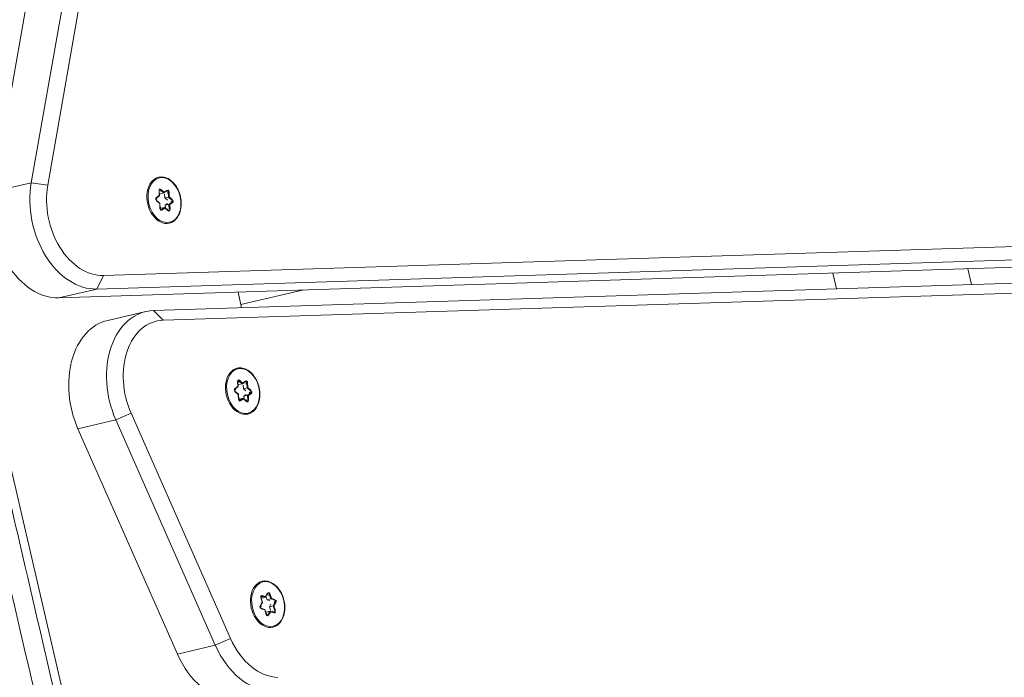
# Model space of a CAD drawing. Extents: x 5477758 to 5478338, y 5918274 to 5918502.
# Tile 95 of 121: x 5477951.976 to 5477952.226, y 5918462.066 to 5918462.233. Entities that reach past the tile are written whole.
import ezdxf

# ---------------------------------------------------------------- set-up
doc = ezdxf.new("R2010")
doc.units = 0
doc.layers.get('0').update_dxf_attribs({"color": 8, "linetype": 'CONTINUOUS', "lineweight": 13})
doc.layers.add('0_PROJEKTOWANE ZABAWKI', color=8, linetype='CONTINUOUS', lineweight=0)

# ---------------------------------------------------------------- blocks, each defined once
blk = doc.blocks.new('zw$CEC1')
for p, q in [((1177.508, -593.766), (1164.587, -658.772)), ((1164.884, -658.59), (1177.805, -593.583)), ((1176.35, -594.803), (1163.43, -659.81)), ((1163.727, -660.052), (1176.648, -595.045)), ((1176.648, -596.035), (1163.727, -661.042)), ((1168.649, -638.335), (1168.24, -638.335)), ((1167.57, -641.705), (1167.98, -641.705)), ((1164.943, -656.569), (1164.943, -654.926)), ((1164.616, -656.569), (1165.025, -656.569)), ((1166.9, -656.978), (1166.812, -657.042)), ((1166.823, -657.06), (1166.917, -656.991)), ((1166.865, -656.891), (1166.9, -656.978)), ((1166.917, -656.988), (1166.879, -656.896)), ((1166.916, -656.873), (1167.048, -656.896)), ((1166.916, -656.876), (1166.916, -656.873)), ((1166.917, -656.991), (1166.917, -657.087)), ((1167.043, -656.873), (1166.919, -656.852)), ((1166.954, -656.975), (1167.048, -656.991)), ((1167.131, -656.809), (1167.043, -656.873)), ((1167.048, -656.896), (1167.142, -656.827)), ((1167.048, -656.896), (1167.048, -656.991)), ((1167.048, -656.991), (1167.114, -656.942)), ((1167.142, -656.827), (1167.142, -656.83)), ((1167.192, -656.836), (1167.23, -656.928)), ((1167.192, -656.839), (1167.192, -656.836)), ((1167.203, -656.958), (1167.23, -657.023)), ((1167.242, -656.908), (1167.207, -656.822)), ((1167.23, -656.928), (1167.361, -656.951)), ((1167.23, -656.928), (1167.23, -657.023)), ((1167.365, -656.93), (1167.242, -656.908)), ((1167.377, -656.982), (1167.284, -657.05)), ((1167.298, -657.048), (1167.386, -656.983)), ((1167.361, -656.951), (1167.361, -656.955)), ((1166.823, -657.064), (1166.823, -657.06)), ((1166.834, -657.095), (1166.957, -657.117)), ((1166.965, -657.114), (1166.836, -657.091)), ((1166.897, -657.102), (1166.917, -657.087)), ((1166.957, -657.117), (1166.992, -657.203)), ((1167.006, -657.208), (1166.968, -657.116)), ((1167.152, -657.147), (1167.059, -657.215)), ((1167.067, -657.217), (1167.156, -657.152)), ((1167.282, -657.17), (1167.152, -657.147)), ((1167.156, -657.152), (1167.279, -657.174)), ((1167.23, -657.023), (1167.303, -657.036)), ((1167.281, -657.055), (1167.319, -657.148)), ((1167.281, -657.055), (1167.281, -657.148)), ((1167.333, -657.134), (1167.298, -657.048)), ((1167.319, -657.148), (1167.319, -657.151)), ((1172.457, -657.423), (1172.407, -657.506)), ((1172.418, -657.526), (1172.47, -657.438)), ((1172.47, -657.438), (1172.47, -657.441)), ((1172.522, -657.433), (1172.604, -657.509)), ((1172.522, -657.437), (1172.522, -657.433)), ((1172.611, -657.487), (1172.534, -657.416)), ((1172.737, -657.476), (1172.611, -657.487)), ((1161.676, -657.74), (1161.711, -657.827)), ((1161.728, -657.837), (1161.69, -657.745)), ((1161.727, -657.722), (1161.858, -657.745)), ((1161.727, -657.725), (1161.727, -657.722)), ((1161.854, -657.723), (1161.73, -657.701)), ((1161.942, -657.658), (1161.854, -657.723)), ((1161.858, -657.745), (1161.953, -657.676)), ((1161.858, -657.745), (1161.858, -657.84)), ((1161.953, -657.676), (1161.953, -657.679)), ((1162.003, -657.685), (1162.041, -657.777)), ((1162.003, -657.688), (1162.003, -657.685)), ((1162.053, -657.758), (1162.018, -657.671)), ((1172.251, -657.568), (1172.328, -657.639)), ((1172.343, -657.643), (1172.262, -657.567)), ((1172.328, -657.639), (1172.279, -657.722)), ((1172.407, -657.506), (1172.281, -657.517)), ((1172.283, -657.538), (1172.418, -657.526)), ((1172.283, -657.542), (1172.283, -657.538)), ((1172.293, -657.737), (1172.345, -657.648)), ((1172.293, -657.74), (1172.293, -657.737)), ((1172.328, -657.63), (1172.418, -657.622)), ((1172.342, -657.75), (1172.345, -657.744)), ((1172.345, -657.648), (1172.345, -657.744)), ((1172.418, -657.526), (1172.418, -657.622)), ((1172.418, -657.622), (1172.455, -657.559)), ((1172.546, -657.551), (1172.604, -657.605)), ((1172.646, -657.734), (1172.593, -657.822)), ((1172.604, -657.509), (1172.739, -657.497)), ((1172.604, -657.509), (1172.604, -657.605)), ((1172.604, -657.605), (1172.7, -657.596)), ((1172.606, -657.819), (1172.656, -657.737)), ((1172.78, -657.721), (1172.648, -657.733)), ((1172.656, -657.737), (1172.782, -657.725)), ((1172.718, -657.615), (1172.8, -657.691)), ((1172.718, -657.615), (1172.718, -657.71)), ((1172.718, -657.71), (1172.733, -657.725)), ((1172.771, -657.523), (1172.719, -657.611)), ((1172.735, -657.603), (1172.784, -657.52)), ((1172.812, -657.674), (1172.735, -657.603)), ((1172.739, -657.497), (1172.739, -657.501)), ((1172.8, -657.691), (1172.8, -657.695)), ((1161.711, -657.827), (1161.623, -657.891)), ((1161.634, -657.909), (1161.728, -657.84)), ((1161.634, -657.913), (1161.634, -657.909)), ((1161.645, -657.944), (1161.768, -657.966)), ((1161.776, -657.963), (1161.647, -657.94)), ((1161.708, -657.951), (1161.728, -657.936)), ((1161.728, -657.84), (1161.728, -657.936)), ((1161.765, -657.824), (1161.858, -657.84)), ((1161.768, -657.966), (1161.803, -658.052)), ((1161.817, -658.057), (1161.779, -657.965)), ((1161.858, -657.84), (1161.925, -657.791)), ((1161.963, -657.996), (1161.87, -658.064)), ((1162.093, -658.019), (1161.963, -657.996)), ((1162.014, -657.807), (1162.041, -657.873)), ((1162.041, -657.777), (1162.172, -657.8)), ((1162.041, -657.777), (1162.041, -657.873)), ((1162.041, -657.873), (1162.114, -657.885)), ((1162.176, -657.779), (1162.053, -657.758)), ((1162.092, -657.905), (1162.13, -657.997)), ((1162.092, -657.905), (1162.092, -657.997)), ((1162.188, -657.831), (1162.095, -657.899)), ((1162.109, -657.897), (1162.197, -657.832)), ((1162.144, -657.983), (1162.109, -657.897)), ((1162.13, -657.997), (1162.13, -658)), ((1162.172, -657.8), (1162.172, -657.804)), ((1172.457, -657.75), (1172.325, -657.762)), ((1172.326, -657.766), (1172.452, -657.755)), ((1172.452, -657.755), (1172.529, -657.826)), ((1172.539, -657.826), (1172.458, -657.75)), ((1161.878, -658.066), (1161.967, -658.001)), ((1161.967, -658.001), (1162.09, -658.023)), ((1160.871, -660.673), (1155.401, -658.349)), ((1155.247, -658.743), (1160.716, -661.067)), ((1164.587, -658.772), (1164.884, -658.59)), ((1164.568, -658.969), (1164.568, -659.959)), ((1173.172, -658.75), (1167.008, -659.918)), ((1173.172, -658.75), (1173.249, -659.167)), ((1167.085, -660.335), (1173.249, -659.167)), ((1173.249, -659.167), (1173.249, -660.157)), ((1160.716, -662.057), (1155.247, -659.733)), ((1163.43, -659.81), (1163.727, -660.052)), ((1167.008, -659.918), (1167.085, -660.335)), ((1163.727, -661.042), (1163.727, -660.052)), ((1173.249, -660.157), (1167.085, -661.325)), ((1167.085, -661.325), (1167.085, -660.335)), ((1160.871, -660.673), (1160.716, -661.067)), ((1160.716, -661.067), (1160.716, -662.057)), ((1179.728, -663.216), (1065.128, -663.216))]:
    blk.add_line(p, q)
for centre in [(1167.099, -657.013), (1172.532, -657.621), (1161.91, -657.862)]:
    blk.add_ellipse(centre, major_axis=(0.58, 0), ratio=0.707107)
for centre, major_axis, ratio, start_param, end_param in [((1166.909, -656.883), (-0.045, 0), 0.707107, 4.467995, 6.56239), ((1166.865, -656.902), (0.0139, 0.0056), 0.679724, 0, 1.301881), ((1166.909, -656.893), (-0.03, 0), 0.707107, 4.467995, 6.283185), ((1167.099, -657.027), (0.25, 0), 0.707107, 2.189614, 2.547433), ((1166.9, -656.988), (0.0166, -0.0047), 0.601017, 0.16912, 1.739916), ((1166.919, -656.862), (0.0026, 0.0148), 0.171098, 0.800479, 2.371275), ((1167.043, -656.884), (0.0037, -0.0158), 0.19164, 0.688736, 2.259533), ((1167.099, -657.027), (0.25, 0), 0.707107, 1.142416, 1.510388), ((1167.163, -656.831), (0.045, 0), 0.707107, 0.279204, 2.3736), ((1167.131, -656.819), (-0.0089, 0.0121), 0.508626, 3.748748, 5.319544), ((1167.163, -656.842), (0.03, 0), 0.707107, 0.279204, 2.3736), ((1167.207, -656.833), (-0.0139, -0.0056), 0.679724, 4.443473, 6.01427), ((1167.242, -656.919), (-0.0104, -0.0129), 0.462667, 4.192773, 5.763569), ((1167.099, -657.027), (0.25, 0), 0.707107, 0.130169, 0.46319), ((1167.365, -656.941), (0.0026, 0.0148), 0.171098, 0.800479, 2.371275), ((1167.354, -656.972), (0.03, 0), 0.707107, 0, 1.326402), ((1167.354, -656.961), (0.045, 0), 0.707107, 5.515192, 7.609587), ((1167.386, -656.994), (-0.0089, 0.0121), 0.508626, 5.319544, 6.283185), ((1167.099, -657.027), (-0.6, 0), 0.707107, 0, 3.141593), ((1166.844, -657.064), (-0.045, 0), 0.707107, 5.515192, 7.609587), ((1166.812, -657.053), (-0.0089, 0.0121), 0.508626, 3.748748, 5.319544), ((1166.844, -657.075), (-0.03, 0), 0.707107, 5.515192, 6.283185), ((1166.834, -657.106), (0.0026, 0.0148), 0.171098, 0, 0.800479), ((1167.099, -657.027), (-0.25, 0), 0.707107, 0.095219, 0.407877), ((1166.957, -657.128), (-0.0104, -0.0129), 0.462667, 2.890892, 4.192773), ((1166.992, -657.214), (0.0139, 0.0056), 0.679724, 0, 1.301881), ((1167.035, -657.195), (-0.045, 0), 0.707107, 0.279204, 2.3736), ((1167.099, -657.027), (-0.25, 0), 0.707107, 1.152569, 1.475438), ((1167.067, -657.227), (-0.0089, 0.0121), 0.508626, 5.319544, 6.283185), ((1167.156, -657.163), (0.0037, -0.0158), 0.19164, 2.259533, 3.223174), ((1167.099, -657.027), (-0.25, 0), 0.707107, 2.244927, 2.557585), ((1167.29, -657.143), (0.045, 0), 0.707107, 4.467995, 6.56239), ((1167.279, -657.184), (0.0026, 0.0148), 0.171098, 0, 0.800479), ((1167.298, -657.058), (-0.0166, 0.0047), 0.601017, 4.881509, 6.452305), ((1167.333, -657.145), (-0.0139, -0.0056), 0.679724, 4.443473, 6.01427), ((1167.29, -657.154), (0.03, 0), 0.707107, 0, 0.279204), ((1172.532, -657.635), (0.25, 0), 0.707107, 1.513051, 1.881023), ((1172.498, -657.435), (-0.045, 0), 0.707107, 3.791432, 5.885827), ((1172.457, -657.434), (0.0129, -0.0077), 0.652014, 0.369235, 1.940032), ((1172.498, -657.446), (0.03, 0), 0.707107, 0.649839, 2.744234), ((1172.534, -657.427), (0.0102, 0.011), 0.562985, 1.026666, 2.597462), ((1172.611, -657.498), (-0.0053, -0.0154), 0.267309, 4.049622, 5.620418), ((1172.742, -657.508), (0.045, 0), 0.707107, 5.885827, 7.980222), ((1172.737, -657.487), (-0.0013, 0.0149), 0.089029, 3.922996, 5.493792), ((1161.72, -657.732), (-0.045, 0), 0.707107, 4.467995, 6.56239), ((1161.676, -657.751), (0.0139, 0.0056), 0.679724, 0, 1.301881), ((1161.72, -657.742), (-0.03, 0), 0.707107, 4.467995, 6.283185), ((1161.91, -657.876), (0.25, 0), 0.707107, 2.189614, 2.547433), ((1161.73, -657.711), (0.0026, 0.0148), 0.171098, 0.800479, 2.371275), ((1161.854, -657.733), (0.0037, -0.0158), 0.19164, 0.688736, 2.259533), ((1161.91, -657.876), (0.25, 0), 0.707107, 1.142416, 1.510388), ((1161.974, -657.68), (0.045, 0), 0.707107, 0.279204, 2.3736), ((1161.942, -657.669), (-0.0089, 0.0121), 0.508626, 3.748748, 5.319544), ((1161.974, -657.691), (0.03, 0), 0.707107, 0.279204, 2.3736), ((1162.018, -657.682), (-0.0139, -0.0056), 0.679724, 4.443473, 6.01427), ((1172.532, -657.635), (-0.6, 0), 0.707107, 0, 3.141593), ((1172.287, -657.549), (-0.045, 0), 0.707107, 4.83863, 6.933025), ((1172.251, -657.578), (0.0102, 0.011), 0.562985, 0, 1.026666), ((1172.287, -657.559), (-0.03, 0), 0.707107, 4.83863, 6.283185), ((1172.321, -657.734), (-0.045, 0), 0.707107, 5.885827, 7.980222), ((1172.279, -657.733), (0.0129, -0.0077), 0.652014, 0.369235, 1.940032), ((1172.281, -657.528), (-0.0013, 0.0149), 0.089029, 3.922996, 5.493792), ((1172.532, -657.635), (-0.25, 0), 0.707107, 5.701841, 6.040914), ((1172.321, -657.745), (-0.03, 0), 0.707107, 5.885827, 6.283185), ((1172.532, -657.635), (-0.25, 0), 0.707107, 0.465854, 0.776815), ((1172.328, -657.65), (0.0171, 0.0025), 0.609417, 6.195738, 7.766534), ((1172.407, -657.516), (0.0088, -0.014), 0.408683, 0.575319, 2.146116), ((1172.656, -657.747), (0.0088, -0.014), 0.408683, 2.146116, 3.347677), ((1172.532, -657.635), (0.25, 0), 0.707107, 0.481638, 0.833825), ((1172.735, -657.613), (-0.0171, -0.0025), 0.609417, 4.624941, 6.195738), ((1172.742, -657.518), (0.03, 0), 0.707107, 0, 1.697037), ((1172.532, -657.635), (0.25, 0), 0.707107, 5.758852, 6.069813), ((1172.784, -657.531), (-0.0129, 0.0077), 0.652014, 5.081624, 6.283185), ((1172.782, -657.736), (-0.0013, 0.0149), 0.089029, 5.493792, 6.283185), ((1172.776, -657.694), (0.045, 0), 0.707107, 4.83863, 6.933025), ((1172.812, -657.685), (0.0102, 0.011), 0.562985, 1.026666, 2.597462), ((1172.776, -657.704), (0.03, 0), 0.707107, 0, 0.649839), ((1161.91, -657.876), (-0.6, 0), 0.707107, 0, 3.141593), ((1161.655, -657.914), (-0.045, 0), 0.707107, 5.515192, 7.609587), ((1161.623, -657.902), (-0.0089, 0.0121), 0.508626, 3.748748, 5.319544), ((1161.655, -657.924), (-0.03, 0), 0.707107, 5.515192, 6.283185), ((1161.645, -657.955), (0.0026, 0.0148), 0.171098, 0, 0.800479), ((1161.91, -657.876), (-0.25, 0), 0.707107, 0.095219, 0.407877), ((1161.711, -657.837), (0.0166, -0.0047), 0.601017, 0.16912, 1.739916), ((1161.768, -657.977), (-0.0104, -0.0129), 0.462667, 2.890892, 4.192773), ((1161.967, -658.012), (0.0037, -0.0158), 0.19164, 2.259533, 3.223174), ((1162.053, -657.768), (-0.0104, -0.0129), 0.462667, 4.192773, 5.763569), ((1161.91, -657.876), (-0.25, 0), 0.707107, 2.244927, 2.557585), ((1162.101, -657.992), (0.045, 0), 0.707107, 4.467995, 6.56239), ((1162.109, -657.908), (-0.0166, 0.0047), 0.601017, 4.881509, 6.452305), ((1162.144, -657.994), (-0.0139, -0.0056), 0.679724, 4.443473, 6.01427), ((1162.101, -658.003), (0.03, 0), 0.707107, 0, 0.279204), ((1161.91, -657.876), (0.25, 0), 0.707107, 0.130169, 0.46319), ((1162.176, -657.79), (0.0026, 0.0148), 0.171098, 0.800479, 2.371275), ((1162.165, -657.821), (0.03, 0), 0.707107, 0, 1.326402), ((1162.165, -657.81), (0.045, 0), 0.707107, 5.515192, 7.609587), ((1162.197, -657.843), (-0.0089, 0.0121), 0.508626, 5.319544, 6.283185), ((1172.326, -657.777), (-0.0013, 0.0149), 0.089029, 5.493792, 6.283185), ((1172.452, -657.765), (-0.0053, -0.0154), 0.267309, 3.022956, 4.049622), ((1172.532, -657.635), (-0.25, 0), 0.707107, 1.54195, 1.865238), ((1172.565, -657.807), (0.045, 0), 0.707107, 3.791432, 5.885827), ((1172.529, -657.837), (0.0102, 0.011), 0.562985, 0, 1.026666), ((1172.606, -657.83), (-0.0129, 0.0077), 0.652014, 5.081624, 6.283185), ((1172.732, -657.589), (1.7, 0), 0.707107, 4.974188, 6.108652), ((1161.803, -658.063), (0.0139, 0.0056), 0.679724, 0, 1.301881), ((1161.846, -658.044), (-0.045, 0), 0.707107, 0.279204, 2.3736), ((1161.91, -657.876), (-0.25, 0), 0.707107, 1.152569, 1.475438), ((1161.878, -658.076), (-0.0089, 0.0121), 0.508626, 5.319544, 6.283185), ((1162.09, -658.034), (0.0026, 0.0148), 0.171098, 0, 0.800479), ((1172.732, -657.801), (2, 0), 0.707107, 4.974188, 6.108652), ((1166.568, -658.757), (-1.7, 0), 0.707107, 6.143559, 8.115781), ((1166.568, -658.969), (-2, 0), 0.707107, 6.143559, 8.115781), ((1172.732, -658.791), (2, 0), 0.707107, 4.974188, 6.108652), ((1161.747, -659.643), (1.7, 0), 0.707107, 4.171337, 6.143559), ((1166.568, -659.959), (-2, 0), 0.707107, 0, 1.832596), ((1161.747, -659.855), (2, 0), 0.707107, 4.171337, 6.143559), ((1161.747, -660.845), (2, 0), 0.707107, 4.171337, 6.143559)]:
    blk.add_ellipse(centre, major_axis=major_axis, ratio=ratio, start_param=start_param, end_param=end_param)
for points, knots in [([(1166.499, -657.027), (1166.499, -656.982), (1166.509, -656.936), (1166.548, -656.85), (1166.578, -656.809), (1166.653, -656.736), (1166.699, -656.703), (1166.803, -656.65), (1166.861, -656.629), (1166.984, -656.602), (1167.048, -656.596), (1167.177, -656.598), (1167.24, -656.606), (1167.361, -656.637), (1167.418, -656.66), (1167.52, -656.716), (1167.564, -656.751), (1167.635, -656.828), (1167.662, -656.871), (1167.692, -656.952), (1167.699, -656.989), (1167.699, -657.027)], [6.038791, 6.038791, 6.038791, 6.038791, 6.34864, 6.34864, 6.66324, 6.66324, 6.984393, 6.984393, 7.307998, 7.307998, 7.63188, 7.63188, 7.955712, 7.955712, 8.279598, 8.279598, 8.603057, 8.603057, 8.923488, 8.923488, 9.180384, 9.180384, 9.180384, 9.180384]), ([(1166.879, -656.893), (1166.879, -656.893), (1166.879, -656.894), (1166.879, -656.894), (1166.879, -656.894), (1166.879, -656.895), (1166.879, -656.895), (1166.879, -656.895), (1166.879, -656.895), (1166.879, -656.896), (1166.879, -656.896), (1166.879, -656.896)], [0.2443943, 0.2443943, 0.2443943, 0.2443943, 0.3002352, 0.3002352, 0.3560761, 0.3560761, 0.411917, 0.411917, 0.4677579, 0.4677579, 0.5235988, 0.5235988, 0.5235988, 0.5235988]), ([(1167.377, -656.982), (1167.378, -656.981), (1167.379, -656.98), (1167.381, -656.979), (1167.381, -656.978), (1167.382, -656.977), (1167.383, -656.976), (1167.383, -656.975), (1167.384, -656.974), (1167.384, -656.973), (1167.384, -656.972), (1167.384, -656.972)], [2.6179939, 2.6179939, 2.6179939, 2.6179939, 2.7715925, 2.7715925, 2.9251911, 2.9251911, 3.0787897, 3.0787897, 3.2323883, 3.2323883, 3.385987, 3.385987, 3.385987, 3.385987]), ([(1166.814, -657.075), (1166.814, -657.076), (1166.815, -657.077), (1166.815, -657.079), (1166.816, -657.08), (1166.818, -657.083), (1166.82, -657.084), (1166.823, -657.087), (1166.826, -657.088), (1166.831, -657.09), (1166.833, -657.091), (1166.836, -657.091)], [0.244394, 0.244394, 0.244394, 0.244394, 0.509675, 0.509675, 0.774955, 0.774955, 1.040236, 1.040236, 1.305516, 1.305516, 1.570796, 1.570796, 1.570796, 1.570796]), ([(1167.006, -657.208), (1167.006, -657.21), (1167.008, -657.212), (1167.012, -657.215), (1167.014, -657.217), (1167.018, -657.219), (1167.021, -657.22), (1167.027, -657.221), (1167.03, -657.222), (1167.036, -657.222), (1167.039, -657.222), (1167.045, -657.221), (1167.048, -657.22), (1167.053, -657.218), (1167.056, -657.217), (1167.058, -657.216), (1167.058, -657.215), (1167.059, -657.215)], [0.523599, 0.523599, 0.523599, 0.523599, 0.927172, 0.927172, 1.204378, 1.204378, 1.47422, 1.47422, 1.746688, 1.746688, 2.021391, 2.021391, 2.295276, 2.295276, 2.566083, 2.566083, 2.617994, 2.617994, 2.617994, 2.617994]), ([(1167.282, -657.17), (1167.285, -657.17), (1167.288, -657.17), (1167.294, -657.17), (1167.297, -657.17), (1167.303, -657.169), (1167.306, -657.168), (1167.31, -657.165), (1167.313, -657.164), (1167.316, -657.162), (1167.317, -657.16), (1167.319, -657.157), (1167.319, -657.156), (1167.32, -657.154), (1167.32, -657.154), (1167.32, -657.154)], [1.570796, 1.570796, 1.570796, 1.570796, 1.844329, 1.844329, 2.119118, 2.119118, 2.392017, 2.392017, 2.661992, 2.661992, 2.936562, 2.936562, 3.253095, 3.253095, 3.385987, 3.385987, 3.385987, 3.385987]), ([(1171.932, -657.635), (1171.932, -657.59), (1171.942, -657.545), (1171.981, -657.459), (1172.01, -657.418), (1172.085, -657.344), (1172.131, -657.311), (1172.235, -657.258), (1172.294, -657.238), (1172.416, -657.211), (1172.481, -657.204), (1172.609, -657.206), (1172.673, -657.215), (1172.794, -657.246), (1172.851, -657.268), (1172.952, -657.325), (1172.996, -657.359), (1173.068, -657.436), (1173.094, -657.479), (1173.125, -657.56), (1173.132, -657.598), (1173.132, -657.635)], [2.220636, 2.220636, 2.220636, 2.220636, 2.530485, 2.530485, 2.845085, 2.845085, 3.166237, 3.166237, 3.489843, 3.489843, 3.813725, 3.813725, 4.137556, 4.137556, 4.461443, 4.461443, 4.784902, 4.784902, 5.105333, 5.105333, 5.362228, 5.362228, 5.362228, 5.362228]), ([(1161.31, -657.876), (1161.31, -657.831), (1161.32, -657.785), (1161.359, -657.699), (1161.388, -657.658), (1161.464, -657.585), (1161.51, -657.552), (1161.614, -657.499), (1161.672, -657.478), (1161.795, -657.451), (1161.859, -657.445), (1161.988, -657.447), (1162.051, -657.455), (1162.172, -657.486), (1162.229, -657.509), (1162.331, -657.565), (1162.375, -657.6), (1162.446, -657.677), (1162.473, -657.72), (1162.503, -657.801), (1162.51, -657.838), (1162.51, -657.876)], [6.038791, 6.038791, 6.038791, 6.038791, 6.34864, 6.34864, 6.66324, 6.66324, 6.984393, 6.984393, 7.307998, 7.307998, 7.63188, 7.63188, 7.955712, 7.955712, 8.279598, 8.279598, 8.603057, 8.603057, 8.923488, 8.923488, 9.180384, 9.180384, 9.180384, 9.180384]), ([(1161.69, -657.742), (1161.69, -657.743), (1161.69, -657.743), (1161.69, -657.743), (1161.69, -657.743), (1161.69, -657.744), (1161.69, -657.744), (1161.69, -657.744), (1161.69, -657.745), (1161.69, -657.745), (1161.69, -657.745), (1161.69, -657.745)], [0.2443943, 0.2443943, 0.2443943, 0.2443943, 0.3002352, 0.3002352, 0.3560761, 0.3560761, 0.411917, 0.411917, 0.4677579, 0.4677579, 0.5235988, 0.5235988, 0.5235988, 0.5235988]), ([(1172.257, -657.559), (1172.257, -657.56), (1172.257, -657.56), (1172.257, -657.561), (1172.258, -657.562), (1172.258, -657.563), (1172.258, -657.563), (1172.259, -657.564), (1172.259, -657.565), (1172.26, -657.566), (1172.261, -657.567), (1172.262, -657.567)], [4.0625496, 4.0625496, 4.0625496, 4.0625496, 4.1925175, 4.1925175, 4.3224854, 4.3224854, 4.4524532, 4.4524532, 4.5824211, 4.5824211, 4.712389, 4.712389, 4.712389, 4.712389]), ([(1172.291, -657.745), (1172.291, -657.746), (1172.291, -657.748), (1172.292, -657.75), (1172.293, -657.752), (1172.297, -657.755), (1172.299, -657.757), (1172.304, -657.759), (1172.306, -657.76), (1172.312, -657.761), (1172.315, -657.762), (1172.32, -657.762), (1172.323, -657.762), (1172.325, -657.762)], [4.06255, 4.06255, 4.06255, 4.06255, 4.401957, 4.401957, 4.741364, 4.741364, 5.018868, 5.018868, 5.288703, 5.288703, 5.561127, 5.561127, 5.759587, 5.759587, 5.759587, 5.759587]), ([(1172.771, -657.523), (1172.771, -657.523), (1172.771, -657.522), (1172.772, -657.522), (1172.772, -657.521), (1172.772, -657.521), (1172.772, -657.52), (1172.772, -657.52), (1172.772, -657.519), (1172.772, -657.519), (1172.772, -657.519), (1172.772, -657.518)], [0.5235988, 0.5235988, 0.5235988, 0.5235988, 0.6030704, 0.6030704, 0.6825421, 0.6825421, 0.7620137, 0.7620137, 0.8414853, 0.8414853, 0.920957, 0.920957, 0.920957, 0.920957]), ([(1172.78, -657.721), (1172.783, -657.721), (1172.786, -657.72), (1172.792, -657.718), (1172.794, -657.717), (1172.799, -657.715), (1172.8, -657.714), (1172.803, -657.711), (1172.804, -657.709), (1172.805, -657.707), (1172.806, -657.706), (1172.806, -657.705), (1172.806, -657.704), (1172.806, -657.704)], [5.759587, 5.759587, 5.759587, 5.759587, 6.03404, 6.03404, 6.305781, 6.305781, 6.575727, 6.575727, 6.857813, 6.857813, 7.146724, 7.146724, 7.204142, 7.204142, 7.204142, 7.204142]), ([(1161.625, -657.924), (1161.625, -657.925), (1161.626, -657.926), (1161.626, -657.928), (1161.627, -657.929), (1161.629, -657.932), (1161.631, -657.933), (1161.634, -657.936), (1161.637, -657.937), (1161.641, -657.939), (1161.644, -657.94), (1161.647, -657.94)], [0.244394, 0.244394, 0.244394, 0.244394, 0.509675, 0.509675, 0.774955, 0.774955, 1.040236, 1.040236, 1.305516, 1.305516, 1.570796, 1.570796, 1.570796, 1.570796]), ([(1162.188, -657.831), (1162.189, -657.83), (1162.19, -657.829), (1162.192, -657.828), (1162.192, -657.827), (1162.193, -657.826), (1162.194, -657.825), (1162.194, -657.824), (1162.195, -657.823), (1162.195, -657.822), (1162.195, -657.821), (1162.195, -657.821)], [2.6179939, 2.6179939, 2.6179939, 2.6179939, 2.7715925, 2.7715925, 2.9251911, 2.9251911, 3.0787897, 3.0787897, 3.2323883, 3.2323883, 3.385987, 3.385987, 3.385987, 3.385987]), ([(1172.539, -657.826), (1172.541, -657.827), (1172.543, -657.829), (1172.547, -657.831), (1172.55, -657.832), (1172.555, -657.834), (1172.558, -657.834), (1172.565, -657.835), (1172.568, -657.834), (1172.574, -657.834), (1172.577, -657.833), (1172.582, -657.831), (1172.585, -657.83), (1172.589, -657.828), (1172.59, -657.826), (1172.592, -657.824), (1172.593, -657.823), (1172.593, -657.822)], [4.712389, 4.712389, 4.712389, 4.712389, 4.992337, 4.992337, 5.262166, 5.262166, 5.534269, 5.534269, 5.808857, 5.808857, 6.082989, 6.082989, 6.354142, 6.354142, 6.624592, 6.624592, 6.806784, 6.806784, 6.806784, 6.806784]), ([(1161.817, -658.057), (1161.817, -658.059), (1161.819, -658.061), (1161.823, -658.064), (1161.825, -658.066), (1161.829, -658.068), (1161.832, -658.069), (1161.838, -658.07), (1161.841, -658.071), (1161.847, -658.071), (1161.85, -658.071), (1161.856, -658.07), (1161.859, -658.069), (1161.864, -658.067), (1161.867, -658.066), (1161.869, -658.065), (1161.869, -658.065), (1161.87, -658.064)], [0.523599, 0.523599, 0.523599, 0.523599, 0.927172, 0.927172, 1.204378, 1.204378, 1.47422, 1.47422, 1.746688, 1.746688, 2.021391, 2.021391, 2.295276, 2.295276, 2.566083, 2.566083, 2.617994, 2.617994, 2.617994, 2.617994]), ([(1162.093, -658.019), (1162.096, -658.019), (1162.099, -658.02), (1162.105, -658.019), (1162.108, -658.019), (1162.114, -658.018), (1162.117, -658.017), (1162.121, -658.015), (1162.123, -658.013), (1162.127, -658.011), (1162.128, -658.009), (1162.13, -658.007), (1162.13, -658.005), (1162.131, -658.004), (1162.131, -658.003), (1162.131, -658.003)], [1.570796, 1.570796, 1.570796, 1.570796, 1.844329, 1.844329, 2.119118, 2.119118, 2.392017, 2.392017, 2.661992, 2.661992, 2.936562, 2.936562, 3.253095, 3.253095, 3.385987, 3.385987, 3.385987, 3.385987]), ([(1185.928, -663.428), (1185.92, -663.428), (1185.912, -663.428), (1185.718, -663.428), (1185.535, -663.428), (1184.553, -663.428), (1183.711, -663.428), (1181.437, -663.428), (1179.931, -663.428), (1175.708, -663.428), (1172.842, -663.428), (1167.867, -663.428), (1165.775, -663.428), (1161.975, -663.428), (1160.125, -663.428), (1157.094, -663.428), (1155.952, -663.428), (1152.126, -663.428), (1149.918, -663.428), (1144.631, -663.428), (1141.592, -663.428), (1133.362, -663.428), (1129.292, -663.428), (1125.141, -663.428), (1121.09, -663.428), (1116.962, -663.428), (1109.398, -663.428), (1105.404, -663.428), (1097.178, -663.428), (1092.945, -663.428), (1086.247, -663.428), (1084.057, -663.428), (1080.368, -663.428), (1078.913, -663.428), (1076.716, -663.428), (1075.923, -663.428), (1074.514, -663.428), (1073.944, -663.428), (1071.753, -663.428), (1070.083, -663.428), (1066.71, -663.428), (1065.138, -663.428), (1062.035, -663.428), (1060.513, -663.428), (1058.928, -663.428)], [1.481535, 1.481535, 1.481535, 1.481535, 1.518758, 1.518758, 2.379658, 2.379658, 5.597938, 5.597938, 10.538019, 10.538019, 18.696385, 18.696385, 24.527079, 24.527079, 29.575647, 29.575647, 32.535382, 32.535382, 39.355172, 39.355172, 49.134696, 49.134696, 58.493436, 58.493436, 58.493436, 67.627244, 67.627244, 74.794433, 74.794433, 81.961623, 81.961623, 87.411225, 87.411225, 93.164019, 93.164019, 96.599059, 96.599059, 98.916813, 98.916813, 105.38718, 105.38718, 110.834573, 110.834573, 115.773922, 115.773922, 115.773922, 115.773922]), ([(1058.927, -663.92), (1060.523, -663.92), (1062.054, -663.92), (1065.164, -663.92), (1066.734, -663.92), (1070.101, -663.92), (1071.766, -663.92), (1073.946, -663.92), (1074.514, -663.92), (1075.915, -663.92), (1076.705, -663.92), (1078.897, -663.92), (1080.352, -663.92), (1084.045, -663.92), (1086.239, -663.92), (1092.944, -663.92), (1097.179, -663.92), (1105.409, -663.92), (1109.403, -663.92), (1116.968, -663.92), (1121.096, -663.92), (1125.146, -663.92), (1129.296, -663.92), (1133.365, -663.92), (1141.591, -663.92), (1144.628, -663.92), (1149.914, -663.92), (1152.123, -663.92), (1155.951, -663.92), (1157.093, -663.92), (1160.126, -663.92), (1161.976, -663.92), (1165.775, -663.92), (1167.866, -663.92), (1172.838, -663.92), (1175.7, -663.92), (1179.913, -663.92), (1181.414, -663.92), (1183.676, -663.92), (1184.512, -663.92), (1185.486, -663.92), (1185.666, -663.92), (1185.878, -663.92), (1185.905, -663.92), (1185.933, -663.92)], [-115.806845, -115.806845, -115.806845, -115.806845, -110.834573, -110.834573, -105.38718, -105.38718, -98.916813, -98.916813, -96.599059, -96.599059, -93.164019, -93.164019, -87.411225, -87.411225, -81.961623, -81.961623, -74.794433, -74.794433, -67.627244, -67.627244, -58.493436, -58.493436, -58.493436, -49.134696, -49.134696, -39.355172, -39.355172, -32.535382, -32.535382, -29.575647, -29.575647, -24.527079, -24.527079, -18.696385, -18.696385, -10.538019, -10.538019, -5.597938, -5.597938, -2.379658, -2.379658, -1.518758, -1.518758, -1.390315, -1.390315, -1.390315, -1.390315]), ([(1185.933, -666.435), (1184.96, -666.435), (1183.865, -666.435), (1181.31, -666.435), (1179.819, -666.435), (1175.892, -666.435), (1173.383, -666.435), (1168.638, -666.435), (1166.306, -666.435), (1162.268, -666.435), (1160.59, -666.435), (1155.531, -666.435), (1153.392, -666.435), (1145.933, -666.435), (1142.968, -666.435), (1138.957, -666.435), (1136.135, -666.435), (1132.796, -666.435), (1122.514, -666.435), (1116.479, -666.435), (1104.632, -666.435), (1098.821, -666.435), (1090.619, -666.435), (1087.898, -666.435), (1083.133, -666.435), (1081.427, -666.435), (1078.494, -666.435), (1077.267, -666.435), (1075.113, -666.435), (1074.209, -666.435), (1072.179, -666.435), (1071.052, -666.435), (1067.125, -666.435), (1063.755, -666.435), (1058.927, -666.435)], [0.478318, 0.478318, 0.478318, 0.478318, 3.307686, 3.307686, 6.615372, 6.615372, 11.720097, 11.720097, 16.66119, 16.66119, 20.086268, 20.086268, 26.717745, 26.717745, 33.32238, 33.32238, 33.32238, 37.968614, 37.968614, 43.976092, 43.976092, 49.98357, 49.98357, 53.186468, 53.186468, 56.000528, 56.000528, 58.814588, 58.814588, 60.765103, 60.765103, 62.715617, 62.715617, 66.516875, 66.516875, 66.516875, 66.516875]), ([(1058.928, -666.928), (1063.735, -666.928), (1067.098, -666.928), (1071.031, -666.928), (1072.164, -666.928), (1074.207, -666.928), (1075.118, -666.928), (1077.286, -666.928), (1078.517, -666.928), (1081.448, -666.928), (1083.15, -666.928), (1087.906, -666.928), (1090.624, -666.928), (1098.817, -666.928), (1104.626, -666.928), (1116.47, -666.928), (1122.506, -666.928), (1132.791, -666.928), (1136.133, -666.928), (1138.956, -666.928), (1142.971, -666.928), (1145.939, -666.928), (1153.396, -666.928), (1155.532, -666.928), (1160.588, -666.928), (1162.267, -666.928), (1166.306, -666.928), (1168.639, -666.928), (1173.39, -666.928), (1175.904, -666.928), (1179.844, -666.928), (1181.342, -666.928), (1183.883, -666.928), (1184.96, -666.928), (1185.928, -666.928)], [-66.505201, -66.505201, -66.505201, -66.505201, -62.715617, -62.715617, -60.765103, -60.765103, -58.814588, -58.814588, -56.000528, -56.000528, -53.186468, -53.186468, -49.98357, -49.98357, -43.976092, -43.976092, -37.968614, -37.968614, -33.32238, -33.32238, -33.32238, -26.717745, -26.717745, -20.086268, -20.086268, -16.66119, -16.66119, -11.720097, -11.720097, -6.615372, -6.615372, -3.307686, -3.307686, -0.555747, -0.555747, -0.555747, -0.555747])]:
    blk.add_open_spline(points, degree=3, knots=knots)

msp = doc.modelspace()

# ---------------------------------------------------------------- block references
at = {"layer": '0_PROJEKTOWANE ZABAWKI', "xscale": 0.009981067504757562, "yscale": 0.009981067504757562, "zscale": 0.009981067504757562, "rotation": 283.0720937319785}
msp.add_blockref('zw$CEC1', (5477955.78541, 5918474.9692), dxfattribs=at)

doc.saveas('drawing.dxf')
